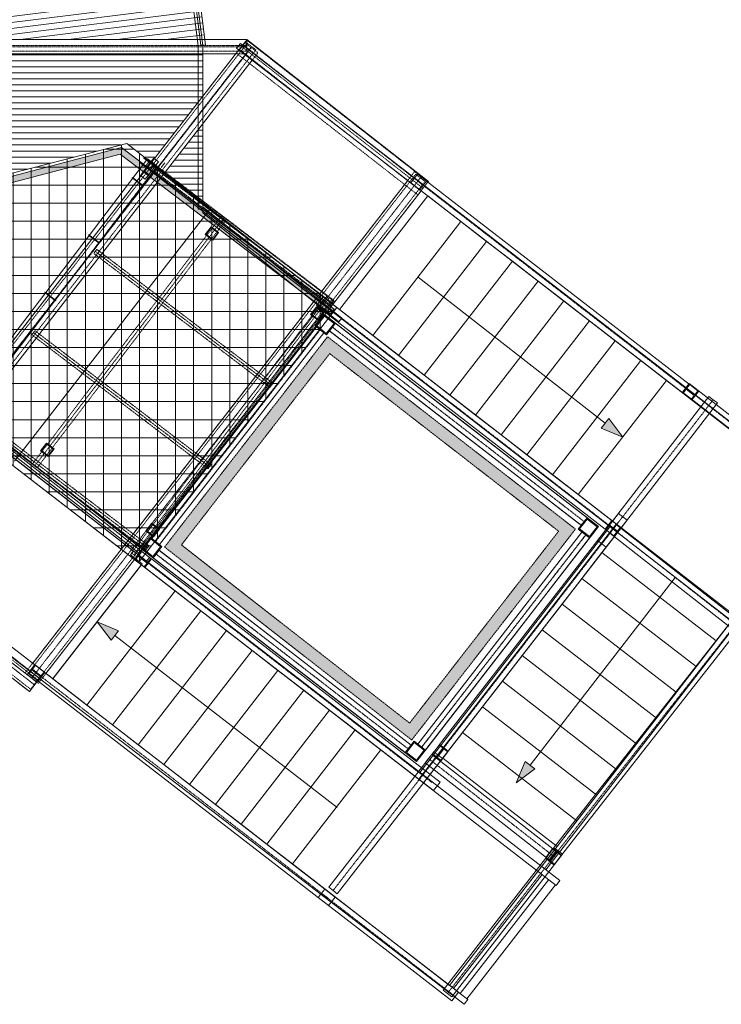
# Model space of a CAD drawing. Header units: centimetres. Extents: x -1589 to 108054, y -205274 to 31709.
# Tile 85 of 256: x 4820 to 5403, y 159 to 978. Entities that reach past the tile are written whole.
import ezdxf

# ---------------------------------------------------------------- set-up
doc = ezdxf.new("R2010")
doc.units = ezdxf.units.CM
doc.header["$LTSCALE"] = 0.01
doc.header["$MEASUREMENT"] = 0
for name, pattern in [('GESTRICHELT', [7, 4, -3]), ('Krawędzie ukryte', [27, 20, -7]), ('Kropki i Kreski', [72, 36, -18, 0, -18]), ('Przerywana długa', [100, 50, -50])]:
    doc.linetypes.add(name, pattern=pattern)
for name, color, linetype in [('2_belki.K_IR', 7, 'Continuous'), ('2_daszek .K_IR', 7, 'Continuous'), ('2_rynna.K_IR', 7, 'Continuous'), ('2_schody_konstrukcja.ISTN', 7, 'Continuous'), ('2_stropy.ISTN', 7, 'Continuous'), ('2_stropy.K_IR', 7, 'Continuous'), ('2_umeblowanie.ISTN', 7, 'Continuous'), ('2_ściany zewnętrzne.ISTN', 7, 'Continuous'), ('3_linie 2D .ISTN', 7, 'Continuous'), ('3_wypełnienia.K_IR', 7, 'Continuous')]:
    doc.layers.add(name, color=color, linetype=linetype)

msp = doc.modelspace()

# ---------------------------------------------------------------- hatches: boundary and pattern name
at = {"layer": '2_daszek .K_IR', "linetype": 'Continuous', "lineweight": 5}
h = msp.add_hatch(color=8, dxfattribs=at)
h.paths.add_polyline_path([(4974.57991, 799.05122), (4980.94777, 794.20866), (4985.79033, 800.57651), (4979.42247, 805.41907)])
h.paths.add_polyline_path([(4975.28056, 799.14655), (4979.5178, 804.71842), (4985.08968, 800.48118), (4980.85244, 794.90931)], flags=0)
h = msp.add_hatch(color=8, dxfattribs=at)
h.paths.add_polyline_path([(5062.13795, 732.46601), (5068.5058, 727.62345), (5073.34836, 733.99131), (5066.98051, 738.83387)])
h.paths.add_polyline_path([(5062.8386, 732.56134), (5067.07584, 738.13322), (5072.64771, 733.89597), (5068.41047, 728.3241)], flags=0)
h = msp.add_hatch(color=8, dxfattribs=at)
h.paths.add_polyline_path([(4837.77757, 619.15925), (4844.14543, 614.31669), (4848.98799, 620.68455), (4842.62013, 625.52711)])
h.paths.add_polyline_path([(4838.47822, 619.25458), (4842.71546, 624.82645), (4848.28734, 620.58921), (4844.0501, 615.01734)], flags=0)
h = msp.add_hatch(color=8, dxfattribs=at)
h.paths.add_polyline_path([(4925.33561, 552.57404), (4931.70347, 547.73148), (4936.54603, 554.09934), (4930.17817, 558.9419)])
h.paths.add_polyline_path([(4926.03626, 552.66937), (4930.2735, 558.24125), (4935.84538, 554.00401), (4931.60814, 548.43213)], flags=0)
at = {"layer": '2_schody_konstrukcja.ISTN', "linetype": 'Continuous', "lineweight": 5}
h = msp.add_hatch(color=8, dxfattribs=at)
h.paths.add_polyline_path([(5065.92683, 723.05841), (5075.38296, 715.67047), (5082.7709, 725.12659), (5073.31477, 732.51454)])
h.paths.add_polyline_path([(5067.04977, 723.19629), (5073.45265, 731.3916), (5081.64796, 724.98871), (5075.24508, 716.79341)], flags=0)
h = msp.add_hatch(color=8, dxfattribs=at)
h.paths.add_polyline_path([(5284.53389, 554.07791), (5293.99001, 546.68997), (5301.37795, 556.1461), (5291.92183, 563.53404)])
h.paths.add_polyline_path([(5285.65682, 554.21579), (5292.05971, 562.4111), (5300.25502, 556.00822), (5293.85213, 547.81291)], flags=0)
h = msp.add_hatch(color=8, dxfattribs=at)
h.paths.add_polyline_path([(4921.82567, 537.50189), (4931.2818, 530.11395), (4938.66974, 539.57008), (4929.21361, 546.95802)])
h.paths.add_polyline_path([(4922.94861, 537.63977), (4929.35149, 545.83508), (4937.5468, 539.4322), (4931.14392, 531.23689)], flags=0)
h = msp.add_hatch(color=8, dxfattribs=at)
h.paths.add_polyline_path([(5140.79349, 368.18238), (5150.24961, 360.79444), (5157.63755, 370.25056), (5148.18143, 377.6385)])
h.paths.add_polyline_path([(5141.91642, 368.32026), (5148.31931, 376.51557), (5156.51461, 370.11268), (5150.11173, 361.91737)], flags=0)
at = {"layer": '2_stropy.ISTN', "linetype": 'Continuous', "lineweight": 5}
h = msp.add_hatch(dxfattribs=at)
h.set_pattern_fill('Siatka_15x15', color=8, style=0, pattern_type=2)
h.set_pattern_definition([(0, (0, 0), (0, 15), []), (90, (0, 0), (-15, 0), [])])
h.paths.add_polyline_path([(4699.28543, 586.695), (4805.07737, 614.46996), (4919.27897, 526.16218), (5083.94813, 738.20322), (4909.56273, 874.72817), (4699.62994, 820.3797)])
at = {"layer": '2_ściany zewnętrzne.ISTN', "linetype": 'Continuous', "lineweight": 5}
for points in [[(5070.15633, 706.07638), (5078.05571, 699.94449), (5076.28032, 713.98187)], [(5084.17969, 707.84999), (5076.28032, 713.98187), (5078.05571, 699.94449)], [(5070.15633, 706.07638), (4946.97072, 547.05517), (4954.8513, 540.89903), (5078.05571, 699.94449)], [(5078.05571, 699.94449), (5268.29734, 552.26965), (5274.42959, 560.16873), (5084.1797, 707.84999)], [(5274.42959, 560.16873), (5268.29734, 552.26965), (5282.32896, 554.03685)], [(5268.29734, 552.26965), (5144.47367, 392.76996), (5152.35422, 386.61384), (5276.19671, 546.13777)], [(5276.19671, 546.13777), (5282.32896, 554.03685), (5268.29734, 552.26965)], [(4940.84669, 539.14961), (4948.72727, 532.99347), (4954.8513, 540.89903)], [(4940.90366, 539.15673), (4954.8513, 540.89903), (4946.97072, 547.05517), (4940.8716, 539.18178)], [(4948.72727, 532.99347), (5138.34139, 384.87085), (5144.47367, 392.76996), (4954.8513, 540.89903)], [(4940.8716, 539.18178), (4940.84669, 539.14961), (4940.90366, 539.15673)], [(5144.47367, 392.76996), (5138.34139, 384.87085), (5146.22194, 378.71472)], [(5144.47367, 392.76996), (5146.22194, 378.71472), (5152.35422, 386.61384)]]:
    msp.add_hatch(color=8, dxfattribs=at).paths.add_polyline_path(points)
at = {"layer": '3_linie 2D .ISTN', "linetype": 'Continuous', "lineweight": 5}
for points in [[(5321.54914, 630.50851), (5309.93618, 645.94691), (5303.77282, 638.07208)], [(4884.73215, 477.01993), (4896.43564, 461.65004), (4902.55261, 469.56096)], [(5233.11139, 343.01234), (5248.48128, 354.71582), (5240.57036, 360.8328)]]:
    msp.add_hatch(color=8, dxfattribs=at).paths.add_polyline_path(points)
at = {"layer": '3_wypełnienia.K_IR', "linetype": 'Continuous', "lineweight": 5}
h = msp.add_hatch(dxfattribs=at)
h.set_pattern_fill('Kreskowanie_liniowe', color=8, style=0, pattern_type=2)
h.set_pattern_definition([(7.14013, (4631.231, 2695.9564), (-0.621483, 4.961226), [])])
h.paths.add_polyline_path([(4974.27845, 961.07719), (4535.74418, 4461.84703), (4288.18384, 4430.83565), (4722.83337, 961.07719)])
h = msp.add_hatch(dxfattribs=at)
h.set_pattern_fill('Kreskowanie_liniowe', color=8, style=0, pattern_type=2)
h.set_pattern_definition([(0, (4748.435, 928.3934), (0, 5), [])])
h.paths.add_polyline_path([(4972.64608, 949.07712), (4972.64608, 913.94773), (4929.85248, 858.84349), (4909.56273, 874.72817), (4723.93333, 826.67148), (4723.93333, 949.07712)])
h = msp.add_hatch(dxfattribs=at)
h.set_pattern_fill('Kreskowanie_liniowe', color=8, style=0, pattern_type=2)
h.set_pattern_definition([(0, (4955.7986, 850.7264), (0, 5), [])])
h.paths.add_polyline_path([(4940.85499, 850.22971), (4972.64608, 891.16788), (4972.64608, 825.34072)])
msp.add_hatch(color=8, dxfattribs=at).paths.add_polyline_path([(3453.50308, 500.33362), (3454.77524, 495.49817), (4710.89572, 825.9658), (4713.57654, 815.77039), (4904.01894, 865.90192), (5078.84156, 732.95466), (5081.86816, 736.93457), (4905.09482, 871.36529), (4717.1403, 821.87888), (4714.45986, 832.07292)])

# ---------------------------------------------------------------- linework, layer by layer
at = {"layer": '2_belki.K_IR', "color": 8, "linetype": 'GESTRICHELT', "lineweight": 5}
for p, q in [((4833.04365, 606.67946), (4990.20028, 812.95953)), ((4988.21165, 814.47458), (4909.63334, 711.33455)), ((4913.61058, 708.30444), (4992.1889, 811.44447)), ((4990.20028, 812.95953), (4988.21165, 814.47458)), ((4992.1889, 811.44447), (4990.20028, 812.95953)), ((4909.63334, 711.33455), (4831.05503, 608.19452)), ((4835.03227, 605.16441), (4913.61058, 708.30444)), ((4831.05503, 608.19452), (4833.04365, 606.67946)), ((4833.04365, 606.67946), (4835.03227, 605.16441))]:
    msp.add_line(p, q, dxfattribs=at)
at = {"layer": '2_daszek .K_IR', "color": 8, "linetype": 'Krawędzie ukryte', "lineweight": 5}
for p, q in [((4935.84367, 854.38891), (4933.30133, 851.04579)), ((4935.07058, 852.33858), (5080.5143, 741.73308)), ((4935.84367, 854.38891), (5081.2874, 743.78341)), ((4933.30133, 851.04579), (5078.74506, 740.44028)), ((4884.50756, 786.64214), (4881.96521, 783.29902)), ((4884.50756, 786.64214), (5029.95129, 676.03664)), ((4881.96521, 783.29902), (5027.40894, 672.69352)), ((4883.73446, 784.59181), (5029.17819, 673.98631)), ((5081.2874, 743.78341), (5078.74506, 740.44028)), ((5078.74506, 740.44028), (5078.81852, 740.38442)), ((5078.81852, 740.38442), (5079.97166, 741.90076)), ((5078.81852, 740.38442), (5079.66774, 739.73861)), ((5080.82088, 741.25496), (5079.66774, 739.73861)), ((5079.66774, 739.73861), (5079.74121, 739.68274)), ((5079.74121, 739.68274), (5082.28355, 743.02587)), ((5079.97166, 741.90076), (5080.82088, 741.25496)), ((5080.20773, 742.21119), (5081.36087, 743.72754)), ((5081.05695, 741.56539), (5080.20773, 742.21119)), ((5082.21009, 743.08174), (5081.05695, 741.56539)), ((5081.36087, 743.72754), (5081.2874, 743.78341)), ((5081.36087, 743.72754), (5082.21009, 743.08174)), ((5082.28355, 743.02587), (5082.21009, 743.08174)), ((4833.05535, 718.98366), (4830.51301, 715.64053)), ((4830.51301, 715.64053), (4975.95673, 605.03503)), ((4832.28226, 716.93333), (4977.72598, 606.32782)), ((4833.05535, 718.98366), (4978.49908, 608.37816)), ((5029.95129, 676.03664), (5027.40894, 672.69352)), ((5027.40894, 672.69352), (5027.48241, 672.63765)), ((5027.48241, 672.63765), (5028.63554, 674.15399)), ((5027.48241, 672.63765), (5028.33163, 671.99184)), ((5029.48476, 673.50819), (5028.33163, 671.99184)), ((5028.33163, 671.99184), (5028.40509, 671.93597)), ((5028.40509, 671.93597), (5030.94744, 675.2791)), ((5028.63554, 674.15399), (5029.48476, 673.50819)), ((5028.87162, 674.46443), (5030.02475, 675.98077)), ((5029.72084, 673.81862), (5028.87162, 674.46443)), ((5030.87397, 675.33497), (5029.72084, 673.81862)), ((5030.02475, 675.98077), (5029.95129, 676.03664)), ((5030.02475, 675.98077), (5030.87397, 675.33497)), ((5030.94744, 675.2791), (5030.87397, 675.33497)), ((4778.94471, 648.07033), (4924.38844, 537.46483)), ((4780.71396, 649.36313), (4926.15768, 538.75762)), ((4781.48705, 651.41346), (4926.93078, 540.80796)), ((4978.49908, 608.37816), (4975.95673, 605.03503)), ((4976.0302, 604.97916), (4977.18334, 606.49551)), ((4978.03256, 605.8497), (4976.87942, 604.33336)), ((4976.95289, 604.27749), (4979.49523, 607.62061)), ((4977.18334, 606.49551), (4978.03256, 605.8497)), ((4977.41941, 606.80594), (4978.57255, 608.32229)), ((4978.26863, 606.16014), (4977.41941, 606.80594)), ((4979.42176, 607.67648), (4978.26863, 606.16014)), ((4978.57255, 608.32229), (4978.49908, 608.37816)), ((4978.57255, 608.32229), (4979.42176, 607.67648)), ((4979.49523, 607.62061), (4979.42176, 607.67648)), ((4975.95673, 605.03503), (4976.0302, 604.97916)), ((4976.0302, 604.97916), (4976.87942, 604.33336)), ((4976.87942, 604.33336), (4976.95289, 604.27749)), ((4926.93078, 540.80796), (4924.38844, 537.46483)), ((4925.85111, 539.23574), (4927.00425, 540.75209)), ((4927.00425, 540.75209), (4926.93078, 540.80796)), ((4927.00425, 540.75209), (4927.85347, 540.10628)), ((4924.38844, 537.46483), (4924.4619, 537.40896)), ((4924.4619, 537.40896), (4925.61504, 538.92531)), ((4924.4619, 537.40896), (4925.31112, 536.76316)), ((4926.46426, 538.2795), (4925.31112, 536.76316)), ((4925.31112, 536.76316), (4925.38459, 536.70729)), ((4925.38459, 536.70729), (4927.92693, 540.05041)), ((4925.61504, 538.92531), (4926.46426, 538.2795)), ((4926.70033, 538.58994), (4925.85111, 539.23574)), ((4927.85347, 540.10628), (4926.70033, 538.58994)), ((4927.92693, 540.05041), (4927.85347, 540.10628))]:
    msp.add_line(p, q, dxfattribs=at)
at = {"layer": '2_daszek .K_IR', "color": 8, "linetype": 'Continuous', "lineweight": 5}
for p, q in [((4979.42247, 805.41907), (4974.57991, 799.05122)), ((4975.28056, 799.14655), (4979.5178, 804.71842)), ((4985.79033, 800.57651), (4979.42247, 805.41907)), ((4979.5178, 804.71842), (4985.08968, 800.48118)), ((4974.57991, 799.05122), (4980.94777, 794.20866)), ((4980.85244, 794.90931), (4975.28056, 799.14655)), ((4985.08968, 800.48118), (4980.85244, 794.90931)), ((4980.94777, 794.20866), (4985.79033, 800.57651)), ((5066.98051, 738.83387), (5062.13795, 732.46601)), ((5062.8386, 732.56134), (5067.07584, 738.13322)), ((5073.34836, 733.99131), (5066.98051, 738.83387)), ((5067.07584, 738.13322), (5072.64771, 733.89597)), ((5062.13795, 732.46601), (5068.5058, 727.62345)), ((5068.41047, 728.3241), (5062.8386, 732.56134)), ((5072.64771, 733.89597), (5068.41047, 728.3241)), ((5068.5058, 727.62345), (5073.34836, 733.99131)), ((4842.62013, 625.52711), (4837.77757, 619.15925)), ((4838.47822, 619.25458), (4842.71546, 624.82645)), ((4848.98799, 620.68455), (4842.62013, 625.52711)), ((4842.71546, 624.82645), (4848.28734, 620.58921)), ((4837.77757, 619.15925), (4844.14543, 614.31669)), ((4844.0501, 615.01734), (4838.47822, 619.25458)), ((4848.28734, 620.58921), (4844.0501, 615.01734)), ((4844.14543, 614.31669), (4848.98799, 620.68455)), ((4930.17817, 558.9419), (4925.33561, 552.57404)), ((4926.03626, 552.66937), (4930.2735, 558.24125)), ((4936.54603, 554.09934), (4930.17817, 558.9419)), ((4930.2735, 558.24125), (4935.84538, 554.00401)), ((4925.33561, 552.57404), (4931.70347, 547.73148)), ((4931.60814, 548.43213), (4926.03626, 552.66937)), ((4935.84538, 554.00401), (4931.60814, 548.43213)), ((4931.70347, 547.73148), (4936.54603, 554.09934))]:
    msp.add_line(p, q, dxfattribs=at)
at = {"layer": '2_daszek .K_IR', "color": 8, "linetype": 'GESTRICHELT', "lineweight": 5}
for p, q in [((4915.28461, 532.71849), (5077.79313, 746.4135)), ((5075.80317, 747.9268), (4994.54891, 641.0793)), ((5077.79313, 746.4135), (5075.80317, 747.9268)), ((5079.78308, 744.9002), (5077.79313, 746.4135)), ((4998.52882, 638.0527), (5079.78308, 744.9002)), ((4994.54891, 641.0793), (4913.29465, 534.23179)), ((4917.27456, 531.20519), (4998.52882, 638.0527)), ((4913.29465, 534.23179), (4915.28461, 532.71849)), ((4915.28461, 532.71849), (4917.27456, 531.20519))]:
    msp.add_line(p, q, dxfattribs=at)
at = {"layer": '2_rynna.K_IR', "color": 8, "linetype": 'Continuous', "lineweight": 5}
for p, q in [((4926.63376, 861.89476), (4769.25923, 654.93279)), ((4930.73867, 860.94673), (4922.28304, 849.92914)), ((4928.01849, 859.58554), (4924.99206, 855.6055)), ((4934.59384, 855.8419), (4926.63376, 861.89476)), ((4931.99853, 856.55911), (4928.01849, 859.58554)), ((4931.81494, 862.3491), (4929.66239, 859.54436)), ((4935.78144, 859.30494), (4931.81494, 862.3491)), ((4777.21931, 648.87993), (4934.59384, 855.8419)), ((4923.80511, 851.91239), (4920.76096, 847.94589)), ((4923.80511, 851.91239), (4920.76096, 847.94589)), ((4927.77161, 848.86823), (4923.80511, 851.91239)), ((4927.77161, 848.86823), (4923.80511, 851.91239)), ((4924.99206, 855.6055), (4928.9721, 852.57907)), ((4926.24954, 846.88499), (4934.70517, 857.90257)), ((4928.9721, 852.57907), (4931.99853, 856.55911)), ((4929.66239, 859.54436), (4933.62889, 856.5002)), ((4933.62889, 856.5002), (4935.78144, 859.30494)), ((4914.17148, 846.49698), (4913.92937, 846.17858)), ((4913.92937, 846.17858), (4922.84465, 839.39937)), ((4923.08677, 839.71777), (4914.17148, 846.49698)), ((4920.76096, 847.94589), (4924.72746, 844.90174)), ((4920.76096, 847.94589), (4924.72746, 844.90174)), ((4924.72746, 844.90174), (4927.77161, 848.86823)), ((4924.72746, 844.90174), (4927.77161, 848.86823)), ((4922.84465, 839.39937), (4923.08677, 839.71777)), ((4877.85428, 798.73653), (4877.61217, 798.41813)), ((4877.61217, 798.41813), (4886.52745, 791.63892)), ((4886.76957, 791.95732), (4877.85428, 798.73653)), ((4886.52745, 791.63892), (4886.76957, 791.95732)), ((4841.53708, 750.97608), (4841.29497, 750.65767)), ((4841.29497, 750.65767), (4850.21025, 743.87846)), ((4850.45237, 744.19686), (4841.53708, 750.97608)), ((4850.21025, 743.87846), (4850.45237, 744.19686))]:
    msp.add_line(p, q, dxfattribs=at)
at = {"layer": '2_schody_konstrukcja.ISTN', "color": 8, "linetype": 'GESTRICHELT', "lineweight": 5}
for p, q in [((4848.60494, 961.07719), (4688.1004, 961.07719)), ((4851.96166, 961.07719), (4694.81825, 961.07719)), ((5007.39948, 958.65089), (4846.2431, 751.13384)), ((5009.10948, 961.07719), (4848.60494, 961.07719)), ((5009.10507, 961.07719), (4851.96166, 961.07719)), ((5009.10137, 960.78626), (5004.79174, 955.27019)), ((5009.38509, 960.37833), (5006.36835, 956.51708)), ((5012.92812, 954.35738), (5007.39948, 958.65089)), ((5084.49308, 901.88375), (5009.10137, 960.78626)), ((5009.10507, 955.07719), (5009.10507, 961.07719)), ((5009.10948, 956.17719), (5009.10948, 961.07719)), ((5084.10608, 901.99985), (5009.38509, 960.37833)), ((4688.1004, 956.17719), (5009.10948, 956.17719)), ((4688.1004, 951.27719), (4848.60494, 951.27719)), ((5012.92812, 954.35738), (4690.61535, 539.32329)), ((4694.81825, 955.07719), (5009.10507, 955.07719)), ((4848.60494, 951.27719), (5009.10948, 951.27719)), ((4857.30037, 742.54684), (5018.45676, 950.06388)), ((5004.79174, 955.27019), (5000.4821, 949.75411)), ((5000.4821, 949.75411), (5075.87381, 890.8516)), ((5006.36835, 956.51708), (5003.35161, 952.65583)), ((5003.35161, 952.65583), (5078.07259, 894.27735)), ((5155.57516, 837.46516), (5004.79174, 955.27019)), ((5155.81032, 839.76011), (5006.36835, 956.51708)), ((5009.10507, 949.07719), (5009.10507, 955.07719)), ((5009.10948, 951.27719), (5009.10948, 956.17719)), ((5018.45676, 950.06388), (5012.92812, 954.35738)), ((4694.81825, 949.07719), (4851.96166, 949.07719)), ((4851.96166, 949.07719), (5009.10507, 949.07719)), ((5158.82706, 843.62136), (5084.10608, 901.99985)), ((5159.88479, 842.98123), (5084.49308, 901.88375)), ((5078.07259, 894.27735), (5152.79357, 835.89886)), ((5075.87381, 890.8516), (5151.26552, 831.94909)), ((5154.13791, 846.98107), (4830.3685, 430.0713)), ((5153.42018, 846.05686), (4830.48881, 430.22622)), ((5148.60927, 851.27457), (4986.72457, 642.81969)), ((5149.55013, 849.06232), (4988.08445, 641.14699)), ((5154.13791, 846.98107), (5148.60927, 851.27457)), ((5153.42018, 846.05686), (5149.55013, 849.06232)), ((5157.29022, 843.05141), (5153.42018, 846.05686)), ((5159.66654, 842.68756), (5154.13791, 846.98107)), ((5155.81032, 839.76011), (5158.82706, 843.62136)), ((4995.82454, 635.13609), (5157.29022, 843.05141)), ((4997.78184, 634.23268), (5159.66654, 842.68756)), ((5151.26552, 831.94909), (5155.57516, 837.46516)), ((5152.79357, 835.89886), (5155.81032, 839.76011)), ((5155.57516, 837.46516), (5159.88479, 842.98123)), ((4846.2431, 751.13384), (4685.08671, 543.6168)), ((4696.14399, 535.02979), (4857.30037, 742.54684)), ((4986.72457, 642.81969), (4824.83986, 434.36481)), ((4988.08445, 641.14699), (4826.61876, 433.23167)), ((4834.35885, 427.22077), (4995.82454, 635.13609)), ((4835.89714, 425.7778), (4997.78184, 634.23268)), ((4832.76296, 424.46594), (4685.43087, 539.5745)), ((4837.0726, 429.98201), (4763.40655, 487.53629)), ((4754.78728, 476.50415), (4828.45333, 418.94987)), ((4824.83986, 434.36481), (4830.3685, 430.0713)), ((4826.61876, 433.23167), (4830.48881, 430.22622)), ((4830.3685, 430.0713), (4835.89714, 425.7778)), ((4830.48881, 430.22622), (4834.35885, 427.22077)), ((4832.76296, 424.46594), (4837.0726, 429.98201)), ((4828.45333, 418.94987), (4832.76296, 424.46594))]:
    msp.add_line(p, q, dxfattribs=at)
at = {"layer": '2_schody_konstrukcja.ISTN', "color": 8, "linetype": 'Continuous', "lineweight": 5}
for p, q in [((5151.07586, 849.11166), (5145.56917, 841.99292)), ((5151.07586, 849.11166), (5376.78824, 674.51208)), ((5145.56917, 841.99292), (5371.28156, 667.39334)), ((5073.31477, 732.51454), (5065.92683, 723.05841)), ((5067.04977, 723.19629), (5073.45265, 731.3916)), ((5082.7709, 725.12659), (5073.31477, 732.51454)), ((5073.45265, 731.3916), (5081.64796, 724.98871)), ((5065.92683, 723.05841), (5075.38296, 715.67047)), ((5075.24508, 716.79341), (5067.04977, 723.19629)), ((5081.64796, 724.98871), (5075.24508, 716.79341)), ((5075.38296, 715.67047), (5082.7709, 725.12659)), ((5079.76431, 722.39473), (5077.31875, 719.22942)), ((5080.32535, 721.96126), (5077.87979, 718.79595)), ((5080.32535, 721.96126), (5077.87979, 718.79595)), ((5080.32555, 721.96111), (5077.87999, 718.7958)), ((5080.32657, 721.96032), (5077.88088, 718.79511)), ((5080.33072, 721.9682), (5077.88505, 718.80297)), ((5082.20988, 725.56005), (5079.76431, 722.39473)), ((5082.77092, 725.12658), (5080.32535, 721.96126)), ((5082.77092, 725.12658), (5080.32535, 721.96126)), ((5082.77111, 725.12643), (5080.32555, 721.96111)), ((5082.77227, 725.12554), (5080.32657, 721.96032)), ((5082.77638, 725.13344), (5080.33072, 721.9682)), ((5187.06585, 644.54704), (5082.20988, 725.56005)), ((5187.34637, 644.33031), (5082.77092, 725.12658)), ((5187.34637, 644.33031), (5082.77092, 725.12658)), ((5187.34647, 644.33023), (5082.77111, 725.12643)), ((5187.65552, 644.08446), (5082.77227, 725.12554)), ((5187.34911, 644.33374), (5082.77638, 725.13344)), ((5077.31875, 719.22942), (5182.17473, 638.21641)), ((5077.87979, 718.79595), (5182.45525, 637.99968)), ((5077.87979, 718.79595), (5182.45525, 637.99968)), ((5077.87999, 718.7958), (5182.45535, 637.9996)), ((5077.88088, 718.79511), (5182.76413, 637.75403)), ((5077.88505, 718.80297), (5182.45777, 638.00327)), ((5373.91152, 671.49743), (5371.15114, 667.94351)), ((5376.78824, 674.51208), (5371.28156, 667.39334)), ((5376.67189, 675.05135), (5373.91152, 671.49743)), ((5374.69767, 670.91413), (5377.22157, 674.17688)), ((5439.00414, 626.63712), (5376.67189, 675.05135)), ((5377.22157, 674.17688), (5376.78824, 674.51208)), ((5377.22157, 674.17688), (5384.02433, 668.91461)), ((5393.25679, 664.39344), (5346.95918, 604.51801)), ((5371.15114, 667.94351), (5433.48339, 619.52928)), ((5371.28156, 667.39334), (5371.71488, 667.05815)), ((5371.71488, 667.05815), (5374.23878, 670.3209)), ((5371.71488, 667.05815), (5378.51764, 661.79588)), ((5374.23878, 670.3209), (5381.04153, 665.05863)), ((5381.50043, 665.65186), (5374.69767, 670.91413)), ((5381.04153, 665.05863), (5378.51764, 661.79588)), ((5378.95096, 661.46068), (5384.45765, 668.57942)), ((5384.02433, 668.91461), (5381.50043, 665.65186)), ((5384.45765, 668.57942), (5384.02433, 668.91461)), ((5396.8167, 661.6408), (5393.25679, 664.39344)), ((5354.079, 599.01273), (5400.37661, 658.88816)), ((5378.51764, 661.79588), (5378.95096, 661.46068)), ((5400.37661, 658.88816), (5396.8167, 661.6408)), ((5291.92183, 563.53404), (5187.06585, 644.54704)), ((5291.92183, 563.53404), (5187.34637, 644.33031)), ((5291.92183, 563.53404), (5187.34637, 644.33031)), ((5291.92183, 563.53404), (5187.34647, 644.33023)), ((5291.92183, 563.53404), (5187.34911, 644.33374)), ((5292.53878, 563.04338), (5187.65552, 644.08446)), ((5182.17473, 638.21641), (5287.0307, 557.20341)), ((5182.45525, 637.99968), (5287.0307, 557.20341)), ((5182.45525, 637.99968), (5287.0307, 557.20341)), ((5182.45535, 637.9996), (5287.0307, 557.20341)), ((5182.45777, 638.00327), (5287.03049, 557.20357)), ((5182.76413, 637.75403), (5287.64739, 556.71295)), ((5346.95918, 604.51801), (5300.66157, 544.64258)), ((5307.78139, 539.1373), (5354.079, 599.01273)), ((5318.01294, 567.08314), (5169.39201, 374.87865)), ((5325.13272, 561.57781), (5318.01294, 567.08314)), ((5325.13272, 561.57781), (5176.51179, 369.37332)), ((5291.92183, 563.53404), (5284.53389, 554.07791)), ((5285.65682, 554.21579), (5292.05971, 562.4111)), ((5287.03049, 557.20357), (5289.47616, 560.3688)), ((5287.0307, 557.20341), (5289.47627, 560.36872)), ((5287.0307, 557.20341), (5289.47627, 560.36872)), ((5287.0307, 557.20341), (5289.47627, 560.36872)), ((5287.0307, 557.20341), (5289.47627, 560.36872)), ((5287.64739, 556.71295), (5290.09308, 559.87816)), ((5289.47616, 560.3688), (5291.92183, 563.53404)), ((5289.47627, 560.36872), (5291.92183, 563.53404)), ((5289.47627, 560.36872), (5291.92183, 563.53404)), ((5289.47627, 560.36872), (5291.92183, 563.53404)), ((5289.47627, 560.36872), (5291.92183, 563.53404)), ((5290.09308, 559.87816), (5292.53878, 563.04338)), ((5301.37795, 556.1461), (5291.92183, 563.53404)), ((5292.05971, 562.4111), (5300.25502, 556.00822)), ((5316.37332, 557.6971), (5313.60284, 554.15105)), ((5368.5313, 516.94679), (5316.37332, 557.6971)), ((5287.66128, 551.58355), (5219.46122, 463.38227)), ((5287.61544, 551.61374), (5219.46755, 463.38596)), ((5287.66128, 551.58355), (5219.46757, 463.39049)), ((5287.6729, 551.59859), (5219.49748, 463.37993)), ((5287.68549, 551.61488), (5219.50317, 463.3873)), ((5287.68796, 551.61807), (5219.50441, 463.3889)), ((5284.53389, 554.07791), (5293.99001, 546.68997)), ((5293.85213, 547.81291), (5285.65682, 554.21579)), ((5290.78107, 549.16859), (5287.61544, 551.61374)), ((5290.82564, 549.13676), (5287.66128, 551.58355)), ((5290.82564, 549.13676), (5287.66128, 551.58355)), ((5290.83793, 549.15265), (5287.6729, 551.59859)), ((5290.85052, 549.16894), (5287.68549, 551.61488)), ((5290.85298, 549.17214), (5287.68796, 551.61807)), ((5293.9467, 546.72343), (5290.78107, 549.16859)), ((5293.99001, 546.68997), (5290.82564, 549.13676)), ((5293.99001, 546.68997), (5290.82564, 549.13676)), ((5294.00295, 546.70672), (5290.83793, 549.15265)), ((5293.99001, 546.68997), (5290.85052, 549.16894)), ((5293.99001, 546.68997), (5290.85298, 549.17214)), ((5300.25502, 556.00822), (5293.85213, 547.81291)), ((5293.99001, 546.68997), (5301.37795, 556.1461)), ((5313.60284, 554.15105), (5310.83236, 550.60501)), ((5310.83236, 550.60501), (5362.99034, 509.85469)), ((4929.21361, 546.95802), (4921.82567, 537.50189)), ((4922.94861, 537.63977), (4929.35149, 545.83508)), ((4938.66974, 539.57008), (4929.21361, 546.95802)), ((4929.35149, 545.83508), (4937.5468, 539.4322)), ((5225.78995, 458.48869), (5293.99001, 546.68997)), ((5225.7963, 458.49691), (5293.99001, 546.68997)), ((5225.79881, 458.49564), (5293.9467, 546.72343)), ((5225.82753, 458.48806), (5294.00295, 546.70672)), ((5225.83323, 458.49543), (5293.99001, 546.68997)), ((5225.83446, 458.49703), (5293.99001, 546.68997)), ((5300.66157, 544.64258), (5304.22148, 541.88994)), ((5304.22148, 541.88994), (5307.78139, 539.1373)), ((4921.82567, 537.50189), (4931.2818, 530.11395)), ((4931.14392, 531.23689), (4922.94861, 537.63977)), ((4937.5468, 539.4322), (4931.14392, 531.23689)), ((4931.2818, 530.11395), (4938.66974, 539.57008)), ((4933.74287, 533.26397), (4931.29674, 530.0991)), ((4933.7436, 533.26342), (4931.29747, 530.09854)), ((4933.7436, 533.26341), (4931.29747, 530.09853)), ((4933.7436, 533.26341), (4931.29747, 530.09853)), ((4933.7436, 533.26341), (4931.29747, 530.09853)), ((4933.78118, 533.31353), (4931.33433, 530.1492)), ((4936.189, 536.42885), (4933.74287, 533.26397)), ((4936.18973, 536.42829), (4933.7436, 533.26341)), ((4936.18973, 536.42829), (4933.7436, 533.26341)), ((4936.18973, 536.42829), (4933.7436, 533.26341)), ((4936.18973, 536.42829), (4933.7436, 533.26342)), ((4936.22803, 536.47785), (4933.78118, 533.31353)), ((5040.93663, 455.46953), (4936.189, 536.42885)), ((5040.93699, 455.46925), (4936.18973, 536.42829)), ((5040.94527, 455.46286), (4936.18973, 536.42829)), ((5040.93699, 455.46925), (4936.18973, 536.42829)), ((5040.937, 455.46926), (4936.18973, 536.42829)), ((5040.95725, 455.49471), (4936.22803, 536.47785)), ((4931.29674, 530.0991), (5036.04437, 449.13978)), ((4931.29747, 530.09854), (5036.04474, 449.1395)), ((4931.29747, 530.09853), (5036.04474, 449.1395)), ((4931.29747, 530.09853), (5036.05301, 449.1331)), ((4931.29747, 530.09853), (5036.04473, 449.1395)), ((4931.33433, 530.1492), (5036.06355, 449.16607)), ((5420.68927, 476.19647), (5368.5313, 516.94679)), ((5362.99034, 509.85469), (5415.14832, 469.10437)), ((5413.54265, 479.75055), (5263.67376, 288.59391)), ((5420.62537, 474.19762), (5270.75648, 283.04098)), ((5219.46122, 463.38227), (5151.26115, 375.181)), ((5219.46757, 463.39049), (5151.27386, 375.19743)), ((5219.46755, 463.38596), (5151.31966, 375.15817)), ((5219.50441, 463.3889), (5151.32086, 375.15972)), ((5219.50317, 463.3873), (5151.32086, 375.15972)), ((5219.49748, 463.37993), (5151.32206, 375.16127)), ((5157.58989, 370.28742), (5225.78995, 458.48869)), ((5157.60259, 370.30385), (5225.7963, 458.49691)), ((5157.65091, 370.26785), (5225.83446, 458.49703)), ((5157.65091, 370.26785), (5225.79881, 458.49564)), ((5157.65091, 370.26785), (5225.83323, 458.49543)), ((5157.65211, 370.2694), (5225.82753, 458.48806)), ((5145.68426, 374.51022), (5040.93663, 455.46953)), ((5145.68426, 374.51022), (5040.93699, 455.46925)), ((5145.68426, 374.51022), (5040.93699, 455.46925)), ((5145.68426, 374.51022), (5040.937, 455.46926)), ((5145.7008, 374.49743), (5040.94527, 455.46286)), ((5145.68647, 374.51158), (5040.95725, 455.49471)), ((5036.04437, 449.13978), (5140.792, 368.18046)), ((5036.04473, 449.1395), (5140.792, 368.18046)), ((5036.04474, 449.1395), (5140.792, 368.18046)), ((5036.04474, 449.1395), (5140.792, 368.18046)), ((5036.05301, 449.1331), (5140.80854, 368.16768)), ((5036.06355, 449.16607), (5140.79277, 368.18293)), ((5148.18143, 377.6385), (5140.79349, 368.18238)), ((5157.63755, 370.25056), (5148.18143, 377.6385)), ((5164.69575, 368.80167), (5120.97844, 312.50186)), ((5140.792, 368.18046), (5143.23813, 371.34534)), ((5140.792, 368.18046), (5143.23813, 371.34534)), ((5140.792, 368.18046), (5143.23813, 371.34534)), ((5140.792, 368.18046), (5143.23813, 371.34534)), ((5140.79277, 368.18293), (5143.23962, 371.34726)), ((5140.80854, 368.16768), (5143.25467, 371.33255)), ((5141.91642, 368.32026), (5148.31931, 376.51557)), ((5143.23813, 371.34534), (5145.68426, 374.51022)), ((5143.23813, 371.34534), (5145.68426, 374.51022)), ((5143.23813, 371.34534), (5145.68426, 374.51022)), ((5143.23813, 371.34534), (5145.68426, 374.51022)), ((5143.23962, 371.34726), (5145.68647, 374.51158)), ((5143.25467, 371.33255), (5145.7008, 374.49743)), ((5148.31931, 376.51557), (5156.51461, 370.11268)), ((5156.51461, 370.11268), (5150.11173, 361.91737)), ((5150.24961, 360.79444), (5157.63755, 370.25056)), ((5151.26115, 375.181), (5154.42552, 372.73421)), ((5151.27386, 375.19743), (5154.43823, 372.75064)), ((5151.31966, 375.15817), (5154.48529, 372.71301)), ((5151.32086, 375.15972), (5154.48589, 372.71379)), ((5151.32086, 375.15972), (5154.48589, 372.71379)), ((5151.32206, 375.16127), (5154.48708, 372.71534)), ((5154.42552, 372.73421), (5157.58989, 370.28742)), ((5154.43823, 372.75064), (5157.60259, 370.30385)), ((5154.48529, 372.71301), (5157.65091, 370.26785)), ((5154.48589, 372.71379), (5157.65091, 370.26785)), ((5154.48589, 372.71379), (5157.65091, 370.26785)), ((5154.48708, 372.71534), (5157.65211, 370.2694)), ((5169.036, 374.41824), (5163.44701, 367.19025)), ((5168.25002, 366.04174), (5164.69575, 368.80167)), ((5172.29924, 371.89496), (5166.71024, 364.66698)), ((5167.30356, 364.2082), (5172.89255, 371.43619)), ((5169.39201, 374.87865), (5169.036, 374.41824)), ((5169.036, 374.41824), (5172.29924, 371.89496)), ((5176.51179, 369.37332), (5169.39201, 374.87865)), ((5176.15579, 368.91291), (5170.56679, 361.68492)), ((5172.89255, 371.43619), (5176.15579, 368.91291)), ((5176.15579, 368.91291), (5176.51179, 369.37332)), ((5128.08698, 306.98201), (5171.80429, 363.28182)), ((5140.79349, 368.18238), (5150.24961, 360.79444)), ((5150.11173, 361.91737), (5141.91642, 368.32026)), ((5160.29177, 363.2055), (5157.52129, 359.65945)), ((5163.06224, 366.75154), (5160.29177, 363.2055)), ((5214.57388, 326.50621), (5163.06224, 366.75154)), ((5163.44701, 367.19025), (5163.091, 366.72985)), ((5163.091, 366.72985), (5170.21078, 361.22452)), ((5166.71024, 364.66698), (5163.44701, 367.19025)), ((5170.56679, 361.68492), (5167.30356, 364.2082)), ((5171.80429, 363.28182), (5168.25002, 366.04174)), ((5170.21078, 361.22452), (5170.56679, 361.68492)), ((5157.52129, 359.65945), (5209.03292, 319.41411)), ((5209.03292, 319.41411), (5260.54455, 279.16878)), ((5266.08551, 286.26087), (5214.57388, 326.50621)), ((5120.97844, 312.50186), (5077.26112, 256.20205)), ((5084.36966, 250.68221), (5128.08698, 306.98201)), ((5264.32373, 289.17197), (5218.3464, 229.96168)), ((5263.31467, 288.1359), (5257.67735, 280.94554)), ((5263.67376, 288.59391), (5263.31467, 288.1359)), ((5263.31467, 288.1359), (5266.56092, 285.59081)), ((5270.75648, 283.04098), (5263.67376, 288.59391)), ((5267.878, 286.41205), (5264.32373, 289.17197)), ((5225.45494, 224.44183), (5271.43227, 283.65213)), ((5257.67735, 280.94554), (5257.31827, 280.48753)), ((5257.31827, 280.48753), (5264.40099, 274.9346)), ((5260.9236, 278.40045), (5257.67735, 280.94554)), ((5260.54455, 279.16878), (5263.31503, 282.71482)), ((5266.56092, 285.59081), (5260.9236, 278.40045)), ((5261.51383, 277.9377), (5267.15115, 285.12806)), ((5263.31503, 282.71482), (5266.08551, 286.26087)), ((5270.39739, 282.58297), (5264.76007, 275.39261)), ((5267.15115, 285.12806), (5270.39739, 282.58297)), ((5271.43227, 283.65213), (5267.878, 286.41205)), ((5270.39739, 282.58297), (5270.75648, 283.04098)), ((5264.76007, 275.39261), (5261.51383, 277.9377)), ((5264.40099, 274.9346), (5264.76007, 275.39261)), ((5074.0455, 254.79221), (5071.29286, 251.2323)), ((5129.53344, 211.88715), (5074.0455, 254.79221)), ((5077.26112, 256.20205), (5080.81539, 253.44213)), ((5071.29286, 251.2323), (5068.54022, 247.67239)), ((5068.54022, 247.67239), (5124.02817, 204.76733)), ((5080.81539, 253.44213), (5084.36966, 250.68221)), ((5218.3464, 229.96168), (5172.36906, 170.75138)), ((5179.4776, 165.23153), (5225.45494, 224.44183)), ((5124.02817, 204.76733), (5179.51611, 161.86227)), ((5185.02139, 168.98209), (5129.53344, 211.88715)), ((5172.36906, 170.75138), (5175.92333, 167.99145)), ((5175.92333, 167.99145), (5179.4776, 165.23153)), ((5179.51611, 161.86227), (5182.26875, 165.42218)), ((5182.26875, 165.42218), (5185.02139, 168.98209))]:
    msp.add_line(p, q, dxfattribs=at)
at = {"layer": '2_schody_konstrukcja.ISTN', "color": 8, "linetype": 'Kropki i Kreski', "lineweight": 5}
for p, q in [((5152.15722, 842.58596), (5377.8696, 667.98638)), ((5289.47627, 560.36872), (5079.76431, 722.39473)), ((5289.47627, 560.36872), (5080.32535, 721.96126)), ((5289.47627, 560.36872), (5080.32535, 721.96126)), ((5289.47627, 560.36872), (5080.32555, 721.96111)), ((5290.09308, 559.87816), (5080.32657, 721.96032)), ((5289.47616, 560.3688), (5080.33072, 721.9682)), ((5498.57601, 574.66898), (5373.91152, 671.49743)), ((5396.8167, 661.6408), (5304.22148, 541.88994)), ((5318.42232, 560.25608), (5169.8014, 368.05158)), ((5290.82564, 549.13676), (5154.42552, 372.73421)), ((5290.82564, 549.13676), (5154.43823, 372.75064)), ((5290.78107, 549.16859), (5154.48529, 372.71301)), ((5290.85298, 549.17214), (5154.48589, 372.71379)), ((5290.85052, 549.16894), (5154.48589, 372.71379)), ((5290.83793, 549.15265), (5154.48708, 372.71534)), ((5417.9188, 472.65042), (5313.60284, 554.15105)), ((5143.23813, 371.34534), (4933.74287, 533.26397)), ((5143.23813, 371.34534), (4933.7436, 533.26342)), ((5143.23813, 371.34534), (4933.7436, 533.26341)), ((5143.25467, 371.33255), (4933.7436, 533.26341)), ((5143.23813, 371.34534), (4933.7436, 533.26341)), ((5143.23962, 371.34726), (4933.78118, 533.31353)), ((5413.90627, 472.9209), (5264.03737, 281.76425)), ((5168.25002, 366.04174), (5080.81539, 253.44213)), ((5263.31503, 282.71482), (5160.29177, 363.2055)), ((5267.878, 286.41205), (5175.92333, 167.99145)), ((5182.26875, 165.42218), (5071.29286, 251.2323))]:
    msp.add_line(p, q, dxfattribs=at)
at = {"layer": '2_stropy.ISTN', "color": 8, "linetype": 'Continuous', "lineweight": 5, "flags": 128}
for points in [[(4699.28543, 586.695), (4805.07737, 614.46996), (4919.27897, 526.16218), (5083.94813, 738.20322), (4909.56273, 874.72817), (4699.62994, 820.3797)], [(5187.12965, 809.78315), (5159.65254, 831.02934), (5086.23276, 736.48799), (5113.8827, 715.05487)], [(5208.48913, 793.26732), (5187.12965, 809.78315), (5113.8827, 715.05487), (5135.22227, 698.5133)], [(5229.8486, 776.75148), (5208.48913, 793.26732), (5135.22227, 698.5133), (5156.56185, 681.97172)], [(5251.20808, 760.23565), (5229.8486, 776.75148), (5156.56185, 681.97172), (5177.90142, 665.43015)], [(5272.56756, 743.71982), (5251.20808, 760.23565), (5177.90142, 665.43015), (5199.24099, 648.88857)], [(5293.92703, 727.20398), (5272.56756, 743.71982), (5199.24099, 648.88857), (5220.58056, 632.347)], [(5150.24961, 360.79444), (5301.41227, 556.19045), (5074.33823, 731.89761), (4922.31902, 537.11829)], [(5315.28651, 710.68815), (5293.92703, 727.20398), (5220.58056, 632.347), (5241.92014, 615.80542)], [(5336.64599, 694.17232), (5315.28651, 710.68815), (5241.92014, 615.80542), (5263.25971, 599.26385)], [(5358.00546, 677.65648), (5336.64599, 694.17232), (5263.27961, 599.28959), (5284.61919, 582.74802)], [(5358.00546, 677.65648), (5284.59928, 582.72228), (5320.16524, 555.15298), (5304.16093, 534.45505), (5399.09194, 461.05135), (5488.5356, 576.72639)], [(4692.11799, 536.93884), (4834.32207, 426.9774), (4840.69867, 435.22372), (4847.93109, 429.63114), (4922.14166, 525.19023), (4912.64755, 532.542), (4915.10913, 535.71159), (4805.63129, 620.79163), (4685.13604, 589.23315)], [(5382.5761, 439.69187), (5399.09194, 461.05135), (5304.16093, 534.45505), (5287.6451, 513.09558)], [(4847.93109, 429.63114), (4876.25148, 407.73291), (4949.65519, 502.66391), (4921.53417, 524.40799)], [(5366.06027, 418.33239), (5382.5761, 439.69187), (5287.6451, 513.09558), (5271.12926, 491.7361)], [(4876.25148, 407.73291), (4897.61096, 391.21707), (4971.01466, 486.14808), (4949.65519, 502.66391)], [(5349.54444, 396.97292), (5366.06027, 418.33239), (5271.12926, 491.7361), (5254.61343, 470.37662)], [(4897.61096, 391.21707), (4918.97043, 374.70124), (4992.37414, 469.63225), (4971.01466, 486.14808)], [(4918.97043, 374.70124), (4940.32991, 358.1854), (5013.73362, 453.11641), (4992.37414, 469.63225)], [(5333.0286, 375.61344), (5349.54444, 396.97292), (5254.61343, 470.37662), (5238.0976, 449.01715)], [(4940.32991, 358.1854), (4961.68939, 341.66957), (5035.09309, 436.60058), (5013.73362, 453.11641)], [(5316.51277, 354.25396), (5333.0286, 375.61344), (5238.0976, 449.01715), (5221.58176, 427.65767)], [(4961.68939, 341.66957), (4983.04886, 325.15374), (5056.45257, 420.08474), (5035.09309, 436.60058)], [(5299.99694, 332.89449), (5316.51277, 354.25396), (5221.58176, 427.65767), (5205.06593, 406.29819)], [(4983.04886, 325.15374), (5004.40834, 308.6379), (5077.81205, 403.56891), (5056.45257, 420.08474)], [(5004.40834, 308.6379), (5025.76782, 292.12207), (5099.17152, 387.05308), (5077.81205, 403.56891)], [(5283.4811, 311.53501), (5299.99694, 332.89449), (5205.06593, 406.29819), (5188.5501, 384.93872)], [(5025.76782, 292.12207), (5047.12729, 275.60624), (5120.531, 370.53724), (5099.17152, 387.05308)], [(5266.96527, 290.17553), (5283.4811, 311.53501), (5188.5501, 384.93872), (5172.03426, 363.57924)], [(5120.531, 370.53724), (5047.12729, 275.60624), (5177.65743, 174.67614), (5266.96527, 290.17553), (5172.03426, 363.57924), (5156.13013, 343.01085)]]:
    msp.add_lwpolyline(points, close=True, dxfattribs=at)
at = {"layer": '2_stropy.K_IR', "color": 8, "linetype": 'Przerywana długa', "lineweight": 5, "flags": 128}
for points in [[(4777.21931, 648.87993), (4934.59384, 855.8419)], [(4934.59384, 855.8419), (4934.59176, 855.83916)], [(5081.54074, 744.08895), (4934.59176, 855.83916)], [(4934.59384, 855.8419), (5081.54285, 744.09167)], [(5081.54285, 744.09167), (4922.23388, 538.60078)], [(5081.54074, 744.08895), (5081.54285, 744.09167)], [(4777.21723, 648.87719), (4922.23178, 538.59806)], [(4922.23388, 538.60078), (4777.21931, 648.87993)], [(4922.23178, 538.59806), (4922.23388, 538.60078)]]:
    msp.add_lwpolyline(points, dxfattribs=at)
at = {"layer": '2_umeblowanie.ISTN', "color": 8, "linetype": 'GESTRICHELT', "lineweight": 5}
for p, q in [((5009.54188, 958.12154), (4848.61614, 750.90149)), ((5013.096, 955.36143), (5009.54188, 958.12154)), ((5013.096, 955.36143), (4691.24453, 540.92134)), ((4855.72439, 745.38128), (5016.65012, 952.60132)), ((5016.65012, 952.60132), (5013.096, 955.36143)), ((4848.61614, 750.90149), (4687.69041, 543.68145)), ((4694.79866, 538.16123), (4855.72439, 745.38128)), ((4832.51105, 424.74908), (4685.00492, 539.99361)), ((4835.52779, 428.61033), (4761.77472, 486.2326)), ((4755.74124, 478.51009), (4829.4943, 420.88783)), ((4832.51105, 424.74908), (4835.52779, 428.61033)), ((4829.4943, 420.88783), (4832.51105, 424.74908))]:
    msp.add_line(p, q, dxfattribs=at)
at = {"layer": '2_umeblowanie.ISTN', "color": 8, "linetype": 'Continuous', "lineweight": 5}
for p, q in [((5072.52517, 747.12263), (5067.01077, 740.00986)), ((5072.52517, 747.12263), (5312.4192, 561.13694)), ((5067.01077, 740.00986), (5306.9048, 554.02418)), ((5066.99619, 722.24382), (4998.61688, 634.1935)), ((5066.99619, 722.24382), (4998.61688, 634.1935)), ((5070.15541, 719.79039), (5066.99619, 722.24382)), ((5070.15541, 719.79039), (5066.99619, 722.24382)), ((5004.93533, 629.28664), (5073.31463, 717.33696)), ((5004.93533, 629.28664), (5073.31463, 717.33696)), ((5073.31463, 717.33696), (5070.15541, 719.79039)), ((5073.31463, 717.33696), (5070.15541, 719.79039)), ((4998.61688, 634.1935), (4930.23758, 546.14318)), ((4998.61688, 634.1935), (4930.23758, 546.14318)), ((4936.55602, 541.23632), (5004.93533, 629.28664)), ((4936.55602, 541.23632), (5004.93533, 629.28664)), ((5312.4192, 561.13694), (5306.9048, 554.02418)), ((5307.33775, 553.68851), (5309.86519, 556.94853)), ((5309.86519, 556.94853), (5316.66224, 551.67889)), ((5310.32472, 557.54126), (5312.85216, 560.80127)), ((5317.12177, 552.27162), (5310.32472, 557.54126)), ((5312.85216, 560.80127), (5312.4192, 561.13694)), ((5312.85216, 560.80127), (5319.64921, 555.53164)), ((5306.9048, 554.02418), (5307.33775, 553.68851)), ((5307.33775, 553.68851), (5314.13481, 548.41888)), ((5316.66224, 551.67889), (5314.13481, 548.41888)), ((5314.56776, 548.08321), (5320.08217, 555.19597)), ((5319.64921, 555.53164), (5317.12177, 552.27162)), ((5320.08217, 555.19597), (5319.64921, 555.53164)), ((4930.23758, 546.14318), (4933.3968, 543.68975)), ((4930.23758, 546.14318), (4933.3968, 543.68975)), ((4933.3968, 543.68975), (4936.55602, 541.23632)), ((4933.3968, 543.68975), (4936.55602, 541.23632)), ((5314.13481, 548.41888), (5314.56776, 548.08321)), ((4921.49176, 535.8226), (4915.98638, 528.70285)), ((4919.44217, 532.19309), (4921.96546, 535.45631)), ((4926.87896, 526.44256), (4919.44217, 532.19309)), ((4921.96546, 535.45631), (4921.49176, 535.8226)), ((4929.40226, 529.70578), (4921.96546, 535.45631)), ((4915.98638, 528.70285), (4916.46009, 528.33655)), ((4916.46009, 528.33655), (4918.98339, 531.59977)), ((4923.89689, 522.58603), (4916.46009, 528.33655)), ((4918.98339, 531.59977), (4926.42018, 525.84925)), ((4926.42018, 525.84925), (4923.89689, 522.58603)), ((4924.37059, 522.21973), (4929.87597, 529.33949)), ((4929.40226, 529.70578), (4926.87896, 526.44256)), ((4929.87597, 529.33949), (4929.40226, 529.70578)), ((5169.88481, 343.75191), (4929.87597, 529.33949)), ((4923.89689, 522.58603), (4924.37059, 522.21973)), ((5164.37944, 336.63216), (4924.37059, 522.21973)), ((4833.03352, 441.19729), (4827.52739, 434.07812)), ((4827.52739, 434.07812), (4828.00106, 433.71177)), ((4828.00106, 433.71177), (4830.5247, 436.97472)), ((4830.5247, 436.97472), (4837.96089, 431.22341)), ((4830.98355, 437.56799), (4833.50719, 440.83094)), ((4838.41973, 431.81667), (4830.98355, 437.56799)), ((4833.50719, 440.83094), (4833.03352, 441.19729)), ((4840.94337, 435.07963), (4833.50719, 440.83094)), ((4835.91091, 427.59411), (4841.41704, 434.71328)), ((4840.94337, 435.07963), (4838.41973, 431.81667)), ((4841.41704, 434.71328), (4840.94337, 435.07963)), ((5082.64162, 248.14473), (4841.41704, 434.71328)), ((4835.43724, 427.96046), (4828.00106, 433.71177)), ((4837.96089, 431.22341), (4835.43724, 427.96046)), ((4835.43724, 427.96046), (4835.91091, 427.59411)), ((5077.1355, 241.02556), (4835.91091, 427.59411)), ((5164.37944, 336.63216), (5169.88481, 343.75191)), ((5077.1355, 241.02556), (5082.64162, 248.14473))]:
    msp.add_line(p, q, dxfattribs=at)
at = {"layer": '2_umeblowanie.ISTN', "color": 8, "linetype": 'Kropki i Kreski', "lineweight": 5}
for p, q in [((5073.59945, 740.59576), (5313.49348, 554.61008)), ((5070.15541, 719.79039), (4933.3968, 543.68975)), ((5070.15541, 719.79039), (4933.3968, 543.68975)), ((5162.94002, 343.43359), (4922.93118, 529.02117)), ((5075.6968, 247.82715), (4834.47222, 434.3957))]:
    msp.add_line(p, q, dxfattribs=at)
at = {"layer": '2_ściany zewnętrzne.ISTN', "color": 8, "linetype": 'Continuous', "lineweight": 5, "flags": 128}
for points in [[(4529.54485, 4460.76115), (4968.64608, 955.91883)], [(4972.64608, 956.16843), (4533.51382, 4461.2584)], [(4533.56847, 4446.24871), (4970.84873, 956.27608)], [(4974.8177, 956.77338), (4537.53744, 4446.746)], [(4968.64608, 955.91883), (4968.64608, 819.98948)], [(4970.84873, 956.27608), (4974.8177, 956.77338)], [(4972.64608, 956.16843), (4972.64608, 923.99141)], [(4972.64608, 822.10778), (4972.64608, 923.99141)], [(4972.64608, 819.98948), (4968.64608, 819.98948)], [(5088.19315, 729.5149), (4972.64608, 822.10778)], [(4972.64608, 819.98948), (4972.64608, 816.98193)], [(4972.64608, 816.98193), (5085.69181, 726.39347)], [(5085.69181, 726.39347), (5088.19315, 729.5149)], [(4928.31623, 530.51773), (4727.93333, 686.16823)], [(4727.93333, 681.10327), (4925.86246, 527.35877)], [(4922.49477, 537.01655), (4729.68782, 687.58511)], [(4729.68782, 682.50992), (4920.03282, 533.86397)], [(4920.03282, 533.86397), (4922.49477, 537.01655)], [(4925.86246, 527.35877), (4928.31623, 530.51773)]]:
    msp.add_lwpolyline(points, dxfattribs=at)
at = {"layer": '2_ściany zewnętrzne.ISTN', "color": 8, "linetype": 'Krawędzie ukryte', "lineweight": 5, "flags": 128}
for points in [[(5076.28032, 713.98187), (5070.15633, 706.07638)], [(5274.42959, 560.16873), (5076.28032, 713.98187)], [(5070.15633, 706.07638), (4946.97072, 547.05517)], [(4954.8513, 540.89903), (5078.05571, 699.94449)], [(5078.05571, 699.94449), (5268.29734, 552.26965)], [(5282.32896, 554.03685), (5274.42959, 560.16873)], [(5268.29734, 552.26965), (5144.47367, 392.76996)], [(5152.35422, 386.61384), (5282.32896, 554.03685)], [(4940.84669, 539.14961), (4946.97072, 547.05517)], [(5144.47367, 392.76996), (4954.8513, 540.89903)], [(4940.84669, 539.14961), (5146.22194, 378.71472)], [(5146.22194, 378.71472), (5152.35422, 386.61384)]]:
    msp.add_lwpolyline(points, dxfattribs=at)
at = {"layer": '3_linie 2D .ISTN', "color": 8, "linetype": 'Continuous', "lineweight": 5}
for p, q in [((4684.55058, 961.07719), (5009.10948, 961.07719)), ((5000.74601, 953.90097), (5003.8036, 957.85526)), ((5003.8036, 957.85526), (5507.13686, 568.66181)), ((5009.10948, 961.07719), (5160.0582, 843.15464)), ((4690.85258, 551.08929), (5002.57514, 952.48663)), ((5000.74601, 953.90097), (5504.07927, 564.70752)), ((4999.63677, 949.07712), (4684.55058, 949.07712)), ((4701.91239, 542.5375), (5013.62747, 943.94061)), ((4923.39126, 862.71614), (5430.53188, 469.60122)), ((4920.33281, 858.76073), (5427.48828, 465.63429)), ((4937.93924, 854.68723), (4940.99683, 858.64153)), ((4831.22915, 442.54562), (5142.95171, 843.94296)), ((4842.28896, 433.99382), (5154.00404, 835.39694)), ((5160.0582, 843.15464), (5159.56458, 842.56889)), ((4815.99865, 610.65659), (4977.92291, 819.17041)), ((5187.12965, 809.78315), (5113.8827, 715.05487)), ((5208.48913, 793.26732), (5135.22227, 698.5133)), ((5229.8486, 776.75148), (5156.56185, 681.97172)), ((5151.44978, 763.63935), (5306.8545, 642.00949)), ((5251.20808, 760.23565), (5177.90142, 665.43015)), ((5272.56756, 743.71982), (5199.24099, 648.88857)), ((5293.92703, 727.20398), (5220.58056, 632.347)), ((5315.28651, 710.68815), (5241.92014, 615.80542)), ((5336.64599, 694.17232), (5263.25971, 599.26385)), ((5358.00546, 677.65648), (5284.59928, 582.72228)), ((5303.77282, 638.07208), (5309.93618, 645.94691)), ((5321.54914, 630.50851), (5309.93618, 645.94691)), ((5321.54914, 630.50851), (5303.77282, 638.07208)), ((4805.07737, 614.46996), (5266.34898, 257.78609)), ((5488.5356, 576.72639), (5177.65743, 174.67614)), ((5316.20978, 558.21147), (5152.17467, 346.06934)), ((4680.0541, 550.14703), (5189.9409, 158.93928)), ((4684.55058, 555.9622), (5192.94528, 162.85509)), ((5153.02912, 351.72903), (5310.95303, 555.96771)), ((5320.16524, 555.15298), (5156.13013, 343.01085)), ((4904.71855, 543.73074), (5269.40747, 261.74155)), ((4678.98791, 535.72516), (4828.45333, 418.94987)), ((5304.16093, 534.45505), (5399.09194, 461.05135)), ((4921.8951, 524.87031), (4848.28776, 430.09677)), ((5365.23806, 513.88815), (5244.52582, 357.77431)), ((5287.6451, 513.09558), (5382.5761, 439.69187)), ((4949.65519, 502.66391), (4876.25148, 407.73291)), ((5271.12926, 491.7361), (5366.06027, 418.33239)), ((4971.01466, 486.14808), (4897.61096, 391.21707)), ((4884.73215, 477.01993), (4902.55261, 469.56096)), ((4884.73215, 477.01993), (4896.43564, 461.65004)), ((4902.55261, 469.56096), (4896.43564, 461.65004)), ((4992.37414, 469.63225), (4918.97043, 374.70124)), ((5254.61343, 470.37662), (5349.54444, 396.97292)), ((5257.66659, 270.81998), (5415.92128, 474.60057)), ((5084.33392, 322.68143), (4899.49412, 465.6055)), ((5013.73362, 453.11641), (4940.32991, 358.1854)), ((5238.0976, 449.01715), (5333.0286, 375.61344)), ((5035.09309, 436.60058), (4961.68939, 341.66957)), ((4828.45333, 418.94987), (4836.92286, 429.79036)), ((5221.58176, 427.65767), (5316.51277, 354.25396)), ((5056.45257, 420.08474), (4983.04886, 325.15374)), ((5077.81205, 403.56891), (5004.40834, 308.6379)), ((5205.06593, 406.29819), (5299.99694, 332.89449)), ((5099.17152, 387.05308), (5025.76782, 292.12207)), ((5188.5501, 384.93872), (5283.4811, 311.53501)), ((5120.531, 370.53724), (5047.12729, 275.60624)), ((5172.03426, 363.57924), (5266.96527, 290.17553)), ((5233.11139, 343.01234), (5240.57036, 360.8328)), ((5240.57036, 360.8328), (5248.48128, 354.71582)), ((5233.11139, 343.01234), (5248.48128, 354.71582)), ((5180.99672, 172.0941), (5254.5998, 266.87094)), ((5186.4986, 167.83986), (5260.10168, 262.61671)), ((5192.05675, 163.54212), (5265.65983, 258.31897)), ((5266.34898, 257.78609), (5269.40747, 261.74155)), ((5189.9409, 158.93928), (5192.94528, 162.85509))]:
    msp.add_line(p, q, dxfattribs=at)
at = {"layer": '3_wypełnienia.K_IR', "color": 8, "linetype": 'Continuous', "lineweight": 5, "flags": 128}
msp.add_lwpolyline([(5081.86816, 736.93457), (4905.09482, 871.36529), (4717.1403, 821.87888), (4714.45986, 832.07292), (3453.50308, 500.33362), (3454.77524, 495.49817), (4710.89572, 825.9658), (4713.57654, 815.77039), (4904.01894, 865.90192), (5078.84156, 732.95466)], close=True, dxfattribs=at)

doc.saveas('drawing.dxf')
